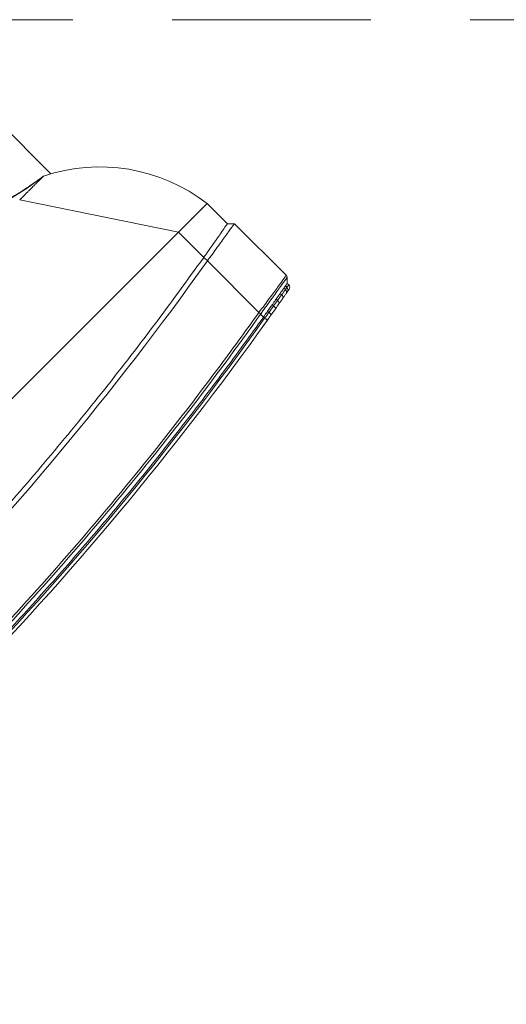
# Model space of a CAD drawing. Header units: millimetres. Extents: x -96593 to 66336, y -23969 to 7139.
# Tile 62 of 256: x -90350 to -90326, y -5523 to -5473. Entities that reach past the tile are written whole.
import ezdxf

# ---------------------------------------------------------------- set-up
doc = ezdxf.new("R2010")
doc.units = ezdxf.units.MM
doc.linetypes.add('DASHED', pattern=[0.75, 0.5, -0.25])
doc.layers.add('mm_punktwstawienia', color=1, linetype='Continuous', lineweight=50)
doc.layers.add('PG_PODCIĄGI', color=1, linetype='DASHED', lineweight=18)

# ---------------------------------------------------------------- blocks, each defined once
blk = doc.blocks.new('W_Gorny')
at = {"color": 7, "linetype": 'Continuous', "lineweight": 13}
for p, q in [((116.901, 214.924), (116.901, 210.404)), ((114.001, 202.624), (119.301, 210.624)), ((111.601, 200.924), (111.601, 202.624)), ((111.601, 202.624), (114.001, 202.624)), ((114.001, 202.624), (114.001, 200.505)), ((176.601, 202.624), (114.001, 202.624)), ((111.301, 200.624), (111.601, 200.924)), ((111.301, 196.307), (111.301, 200.624)), ((114.001, 200.505), (114.001, 200.205)), ((114.001, 200.205), (114.001, 195.89)), ((111.601, 195.924), (111.36, 196.166)), ((111.601, 195.791), (111.601, 195.924)), ((111.782, 195.892), (111.782, 195.762)), ((111.782, 195.762), (111.932, 195.737)), ((111.932, 195.737), (111.932, 195.865)), ((112.315, 195.797), (112.315, 195.675)), ((112.315, 195.675), (112.723, 195.609)), ((112.795, 195.412), (112.42, 195.478)), ((112.723, 195.609), (112.723, 195.725)), ((112.723, 195.609), (113.116, 195.546)), ((113.116, 195.656), (113.116, 195.546)), ((113.584, 195.473), (113.584, 195.576)), ((114.001, 195.889), (114.001, 195.89)), ((114.001, 195.746), (114.001, 195.505)), ((114.001, 195.505), (114.001, 195.408)), ((113.585, 195.276), (113.156, 195.349))]:
    blk.add_line(p, q, dxfattribs=at)
at = {"color": 7, "linetype": 'Continuous', "lineweight": 13, "flags": 128}
for points in [[(126.454, 214.424), (125.388, 213.67), (124.294, 212.992), (123.174, 212.393), (122.031, 211.874), (120.869, 211.436), (119.691, 211.081), (118.501, 210.81), (117.301, 210.624)], [(112.795, 195.412), (112.76, 195.432), (112.734, 195.476), (112.721, 195.538), (112.723, 195.609)], [(113.156, 195.349), (113.132, 195.368), (113.116, 195.411), (113.111, 195.474), (113.116, 195.546)], [(113.968, 195.211), (113.969, 195.215), (113.971, 195.226), (113.974, 195.244), (113.978, 195.269), (113.983, 195.299), (113.989, 195.333), (113.995, 195.37), (114.001, 195.408)]]:
    blk.add_lwpolyline(points, dxfattribs=at)
at = {"color": 7, "linetype": 'Continuous', "lineweight": 13}
for centre, radius, start, end in [((121.951, 201.281), 10.437, 116.45797, 172.60227), ((111.801, 195.791), 0.2, 180, 259.77952), ((111.971, 195.75), 0.19, 176.56708, 257.92522), ((112.113, 195.717), 0.182, 173.74401, 256.03082), ((112.48, 195.637), 0.17, 166.98121, 249.49454), ((113.878, 195.376), 0.31, 161.78778, 198.9242), ((145.301, 381.596), 189, 260.45722, 269.1663), ((145.301, 381.596), 188.8, 260.45722, 269.16542)]:
    blk.add_arc(centre, radius, start, end, dxfattribs=at)
for points, knots in [([(119.986, 211.229), (119.957, 211.216), (119.898, 211.19), (119.742, 211.136), (119.537, 211.074), (119.286, 211.006), (118.993, 210.934), (118.67, 210.862), (118.321, 210.791), (117.972, 210.728), (117.627, 210.671), (117.413, 210.64), (117.304, 210.625)], [0, 0, 0, 0, 0.090827, 0.190696, 0.289998, 0.392058, 0.493915, 0.598701, 0.701432, 0.807226, 0.902357, 1, 1, 1, 1]), ([(117.387, 210.624), (117.406, 210.624), (117.456, 210.624), (117.521, 210.624), (117.562, 210.624)], [0.1863836, 0.1863836, 0.1863836, 0.1863836, 0.25, 0.3286954, 0.3286954, 0.3286954, 0.3286954]), ([(117.723, 210.624), (117.774, 210.624), (117.883, 210.624), (118.008, 210.624), (118.073, 210.624)], [0.4211761, 0.4211761, 0.4211761, 0.4211761, 0.5, 0.5788239, 0.5788239, 0.5788239, 0.5788239]), ([(118.314, 210.624), (118.386, 210.624), (118.52, 210.624), (118.66, 210.624), (118.724, 210.624)], [0.6713046, 0.6713046, 0.6713046, 0.6713046, 0.75, 0.8136164, 0.8136164, 0.8136164, 0.8136164]), ([(114.001, 202.624), (113.986, 202.624), (113.954, 202.624), (113.907, 202.624), (113.86, 202.624), (113.813, 202.624), (113.766, 202.624), (113.719, 202.624), (113.673, 202.624), (113.626, 202.624), (113.58, 202.624), (113.471, 202.624), (113.303, 202.624), (113.081, 202.624), (112.868, 202.624), (112.599, 202.624), (112.293, 202.624), (112.043, 202.624), (111.881, 202.624), (111.78, 202.624), (111.701, 202.624), (111.655, 202.624), (111.63, 202.624), (111.617, 202.624), (111.608, 202.624), (111.602, 202.624), (111.602, 202.624), (111.601, 202.624)], [0, 0, 0, 0, 0.012521, 0.025026, 0.03752, 0.050008, 0.062494, 0.074984, 0.087481, 0.099992, 0.112521, 0.125072, 0.187649, 0.250099, 0.312511, 0.375131, 0.500003, 0.624875, 0.68748, 0.749907, 0.812342, 0.874933, 0.900008, 0.925013, 0.949988, 0.97497, 1, 1, 1, 1]), ([(111.601, 200.924), (111.601, 200.924), (111.605, 200.924), (111.621, 200.921), (111.632, 200.919), (111.678, 200.911), (111.722, 200.903), (111.782, 200.892)], [0, 0, 0, 0, 0.25, 0.25, 0.5, 0.5, 1, 1, 1, 1]), ([(111.932, 200.865), (111.958, 200.86), (111.986, 200.855), (112.045, 200.845), (112.076, 200.839), (112.172, 200.822), (112.241, 200.81), (112.315, 200.797)], [0, 0, 0, 0, 0.25, 0.25, 0.5, 0.5, 1, 1, 1, 1]), ([(112.315, 200.797), (112.377, 200.785), (112.442, 200.774), (112.578, 200.75), (112.649, 200.737), (112.723, 200.725)], [0, 0, 0, 0, 0.5, 0.5, 1, 1, 1, 1]), ([(111.301, 200.624), (111.326, 200.624), (111.46, 200.607), (111.812, 200.553), (112.149, 200.499), (112.556, 200.434), (113.006, 200.362), (113.497, 200.284), (113.831, 200.232), (114.001, 200.205)], [0, 0, 0, 0, 0.25, 0.375, 0.5, 0.625, 0.75, 0.875, 1, 1, 1, 1]), ([(114.001, 200.505), (113.931, 200.517), (113.861, 200.529), (113.722, 200.553), (113.653, 200.564), (113.584, 200.576)], [0, 0, 0, 0, 0.5, 0.5, 1, 1, 1, 1]), ([(114.001, 200.505), (115.66, 200.24), (118.977, 199.709), (123.974, 199.082), (128.981, 198.579), (133.997, 198.212), (139.019, 197.978), (144.045, 197.878), (148.931, 197.91), (153.676, 198.063), (158.278, 198.323), (162.874, 198.695), (167.462, 199.182), (172.041, 199.773), (175.081, 200.261), (176.601, 200.505)], [0, 0, 0, 0, 0.080142, 0.160209, 0.240216, 0.320178, 0.400109, 0.480022, 0.559931, 0.633191, 0.70647, 0.77978, 0.853131, 0.926534, 1, 1, 1, 1]), ([(111.301, 196.307), (111.301, 196.307), (111.301, 196.307), (111.355, 196.297), (111.471, 196.276), (111.672, 196.242), (111.917, 196.201), (112.206, 196.154), (112.534, 196.103), (112.971, 196.037), (113.464, 195.965), (113.822, 195.914), (114.001, 195.889)], [0, 0, 0, 0, 0.000001, 0.096623, 0.193262, 0.312002, 0.430754, 0.502751, 0.620722, 0.738672, 0.869357, 1, 1, 1, 1]), ([(111.36, 196.166), (111.355, 196.171), (111.335, 196.193), (111.308, 196.24), (111.304, 196.285), (111.301, 196.307)], [0, 0, 0, 0, 0.141092, 0.570547, 1, 1, 1, 1]), ([(114.001, 195.747), (113.962, 195.753), (113.764, 195.785), (113.41, 195.843), (112.959, 195.918), (112.543, 195.987), (112.221, 196.039), (111.939, 196.085), (111.702, 196.121), (111.512, 196.149), (111.404, 196.164), (111.36, 196.166), (111.36, 196.166), (111.36, 196.166)], [0, 0, 0, 0, 0.028999, 0.147117, 0.265258, 0.383331, 0.501422, 0.573421, 0.691821, 0.810211, 0.90511, 0.999999, 1, 1, 1, 1]), ([(111.601, 195.924), (111.611, 195.923), (111.629, 195.919), (111.735, 195.9), (111.782, 195.892)], [0, 0, 0, 0, 0.560607, 1, 1, 1, 1]), ([(111.601, 195.791), (111.601, 195.791), (111.601, 195.791), (111.62, 195.788), (111.689, 195.777), (111.757, 195.766), (111.782, 195.762)], [0, 0, 0, 0, 0.000006, 0.384237, 0.777683, 1, 1, 1, 1]), ([(111.931, 195.565), (111.904, 195.57), (111.88, 195.574), (111.838, 195.582), (111.821, 195.585), (111.78, 195.592), (111.766, 195.595), (111.766, 195.595)], [0, 0, 0, 0, 0.25, 0.25, 0.5, 0.5, 1, 1, 1, 1]), ([(111.932, 195.865), (111.957, 195.86), (112.068, 195.84), (112.2, 195.817), (112.313, 195.797), (112.315, 195.797)], [0.3353324, 0.3353324, 0.3353324, 0.3353324, 0.375, 0.5, 0.5014146, 0.5014146, 0.5014146, 0.5014146]), ([(112.42, 195.478), (112.355, 195.489), (112.223, 195.513), (112.121, 195.531), (112.069, 195.54)], [0, 0, 0, 0, 0.495637, 1, 1, 1, 1]), ([(112.723, 195.725), (112.794, 195.712), (112.921, 195.69), (113.056, 195.667), (113.116, 195.656)], [0, 0, 0, 0, 0.559636, 1, 1, 1, 1]), ([(113.584, 195.576), (113.661, 195.563), (113.8, 195.539), (113.94, 195.516), (114.001, 195.505)], [0, 0, 0, 0, 0.558376, 1, 1, 1, 1]), ([(113.584, 195.473), (113.723, 195.449), (113.861, 195.426), (114.001, 195.408), (114.001, 195.408)], [0, 0, 0, 0, 0.999986, 1, 1, 1, 1]), ([(114.001, 195.747), (113.999, 195.763), (113.995, 195.796), (113.998, 195.847), (114, 195.878), (114.001, 195.889)], [0, 0, 0, 0, 0.398357, 0.795065, 1, 1, 1, 1]), ([(114.001, 195.89), (115.181, 195.692), (116.361, 195.505), (118.726, 195.154), (119.91, 194.989), (123.466, 194.53), (125.844, 194.268), (132.989, 193.62), (137.769, 193.368), (142.551, 193.299)], [0, 0, 0, 0, 0.125, 0.125, 0.25, 0.25, 0.5, 0.5, 1, 1, 1, 1]), ([(142.551, 193.157), (137.769, 193.227), (132.989, 193.478), (125.844, 194.126), (123.467, 194.387), (118.725, 194.999), (116.36, 195.35), (114.001, 195.746)], [0, 0, 0, 0, 0.5, 0.5, 0.75, 0.75, 1, 1, 1, 1]), ([(114.001, 195.505), (115.326, 195.291), (117.973, 194.864), (121.959, 194.329), (125.952, 193.874), (130.016, 193.5), (134.148, 193.211), (138.348, 193.004), (141.15, 192.945), (142.551, 192.916)], [0, 0, 0, 0, 0.140247, 0.280386, 0.420433, 0.560405, 0.706978, 0.853504, 1, 1, 1, 1]), ([(113.948, 195.214), (113.924, 195.218), (113.839, 195.233), (113.775, 195.244), (113.764, 195.245), (113.76, 195.246)], [0, 0, 0, 0, 0.190215, 0.679387, 1, 1, 1, 1]), ([(114.555, 195.113), (114.466, 195.128), (114.289, 195.157), (114.082, 195.192), (113.998, 195.206), (113.971, 195.211)], [0, 0, 0, 0, 0.403166, 0.80605, 1, 1, 1, 1])]:
    blk.add_open_spline(points, degree=3, knots=knots, dxfattribs=at)
for points in [[(117.301, 210.624), (117.301, 210.624), (117.33, 210.624), (117.387, 210.624)], [(117.562, 210.624), (117.61, 210.624), (117.664, 210.624), (117.723, 210.624)], [(118.073, 210.624), (118.149, 210.624), (118.23, 210.624), (118.314, 210.624)], [(118.724, 210.624), (118.911, 210.624), (119.106, 210.624), (119.301, 210.624)], [(111.782, 200.892), (111.825, 200.884), (111.875, 200.875), (111.932, 200.865)], [(112.723, 200.725), (112.848, 200.703), (112.979, 200.68), (113.116, 200.656)], [(113.116, 200.656), (113.269, 200.63), (113.425, 200.603), (113.584, 200.576)], [(114.001, 200.205), (123.455, 198.618), (132.999, 197.755), (142.551, 197.616)], [(111.301, 196.307), (111.301, 196.307), (111.301, 196.307), (111.301, 196.307)], [(111.36, 196.166), (111.36, 196.166), (111.36, 196.166), (111.36, 196.166)], [(111.782, 195.892), (111.825, 195.884), (111.875, 195.875), (111.932, 195.865)], [(112.069, 195.54), (112.017, 195.55), (111.971, 195.558), (111.931, 195.565)], [(111.932, 195.737), (112.038, 195.72), (112.166, 195.699), (112.315, 195.675)], [(112.723, 195.725), (112.575, 195.751), (112.439, 195.775), (112.315, 195.797)], [(113.584, 195.576), (113.425, 195.603), (113.269, 195.63), (113.116, 195.656)], [(113.116, 195.546), (113.268, 195.522), (113.424, 195.498), (113.584, 195.473)], [(114.001, 195.746), (114.001, 195.746), (114.001, 195.747), (114.001, 195.747)], [(113.156, 195.349), (113.03, 195.371), (112.91, 195.392), (112.795, 195.412)], [(113.968, 195.211), (113.84, 195.233), (113.712, 195.254), (113.585, 195.276)]]:
    blk.add_open_spline(points, degree=3, dxfattribs=at)
blk = doc.blocks.new('A$C2E197AD3')
at = {"layer": 'PG_PODCIĄGI', "color": 252, "ltscale": 20}
blk.add_lwpolyline([(924.843, 1687.5), (2778.843, 1687.5)], dxfattribs=at)
at = {"color": 252, "lineweight": 13, "xscale": -0.8500000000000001, "yscale": 0.8500000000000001, "zscale": 0.8500000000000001, "rotation": 44.99999999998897}
blk.add_blockref('W_Gorny', (1220.471, 1623.535), dxfattribs=at)

msp = doc.modelspace()

# ---------------------------------------------------------------- block references
at = {"layer": 'mm_punktwstawienia', "lineweight": 60}
msp.add_blockref('A$C2E197AD3', (-91372.404, -7160.741), dxfattribs=at)

doc.saveas('drawing.dxf')
